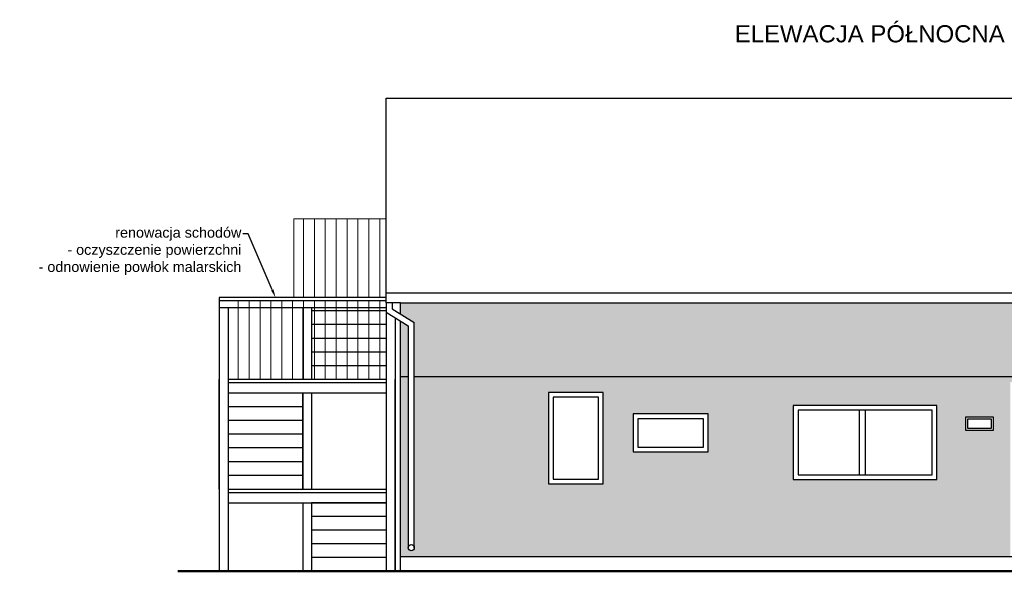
# Model space of a CAD drawing. Header units: metres. Extents: x 158874 to 185002, y -166493 to -154354.
# Tile 4 of 95: x 165203 to 166640, y -162694 to -161889. Entities that reach past the tile are written whole.
import ezdxf
from ezdxf import colors
from ezdxf.entities.mleader import LeaderData, LeaderLine
from ezdxf.math import Vec2, Vec3

# ---------------------------------------------------------------- set-up
doc = ezdxf.new("R2010")
doc.units = ezdxf.units.M
for name, color, linetype, lineweight in [('cienka25', 5, 'Continuous', 25), ('gruba50', 7, 'Continuous', 50), ('Wymiarowanie', 1, 'Continuous', 9), ('wymiarowanie9', 1, 'Continuous', 9)]:
    doc.layers.add(name, color=color, linetype=linetype, lineweight=lineweight)
doc.styles.add('Opisowy', font='arial.ttf')
doc.styles.get("Standard").update_dxf_attribs({"font": 'arial.ttf'})

msp = doc.modelspace()

# ---------------------------------------------------------------- hatches: boundary and pattern name
at = {"layer": 'wymiarowanie9', "ltscale": 0.2}
h = msp.add_hatch(dxfattribs=at)
h.set_pattern_fill('ANSI31', color=0, scale=5, angle=45)
h.set_pattern_definition([(90, (-2372.055, -7846.555), (-15.875, 0), [])])
h.paths.add_polyline_path([(165603, -162179.5), (165737.6, -162179.5), (165737.6, -162294.5), (165603, -162294.5)])
h = msp.add_hatch(dxfattribs=at)
h.set_pattern_fill('ANSI31', color=0, scale=5, angle=45)
h.set_pattern_definition([(90, (-2372.055, -7966.154), (-15.875, 0), [])])
h.paths.add_polyline_path([(165507, -162309.5), (165507, -162299.1), (165738, -162299.5), (165738, -162414.1), (165507, -162414.1)])
at = {"layer": 'wymiarowanie9', "ltscale": 0.2, "transparency": 33554508}
h = msp.add_hatch(color=8, dxfattribs=at)
h.dxf.hatch_style = 1
h.paths.add_polyline_path([(167136.1, -162330.9), (167160.2, -162316), (167160.2, -162302.1), (167156.2, -162302.1), (165758.6, -162302.1), (165758.6, -162318.5), (165778.8, -162330.9), (165778.8, -162409.9), (167136.1, -162409.9)])
h.paths.add_polyline_path([(166648.2, -162472.7), (166648.2, -162417.7), (166748.2, -162417.7), (166748.2, -162472.7), (166748.2, -162672.7), (166965.2, -162672.7), (166965.2, -162472.7), (167065.2, -162472.7), (167065.2, -162672.7), (167153.2, -162672.7), (167153.2, -162411.8), (167145.1, -162416.3), (167145.1, -162659.6, -1), (167136.1, -162659.6), (167136.1, -162409.9), (165778.8, -162409.9), (165778.8, -162659.6, -1), (165769.8, -162659.6), (165769.8, -162409.9), (165758.6, -162409.9), (165758.6, -162672.7), (166648.2, -162672.7)])
h.paths.add_polyline_path([(166541.3, -162560.3), (166331.8, -162560.3), (166331.8, -162452), (166541.3, -162452)], flags=16)
h.paths.add_polyline_path([(166534.3, -162553.3), (166338.8, -162553.3), (166338.8, -162459), (166534.3, -162459)], flags=0)
h.paths.add_polyline_path([(166583.4, -162488.7), (166583.4, -162468.7), (166623.4, -162468.7), (166623.4, -162488.7)], flags=16)
h.paths.add_polyline_path([(166586.4, -162485.7), (166586.4, -162471.7), (166620.4, -162471.7), (166620.4, -162485.7)], flags=0)
h.paths.add_polyline_path([(166901, -162488.7), (166901, -162468.7), (166941, -162468.7), (166941, -162488.7)], flags=16)
h.paths.add_polyline_path([(166904, -162485.7), (166904, -162471.7), (166938, -162471.7), (166938, -162485.7)], flags=0)
h.paths.add_polyline_path([(166207.7, -162519.8), (166098.1, -162519.8), (166098.1, -162464.5), (166207.7, -162464.5)], flags=16)
h.paths.add_polyline_path([(166200.7, -162512.8), (166105.1, -162512.8), (166105.1, -162471.5), (166200.7, -162471.5)], flags=0)
h.paths.add_polyline_path([(166054.4, -162566.6), (165974.6, -162566.6), (165974.6, -162433), (166054.4, -162433)], flags=16)
h.paths.add_polyline_path([(166047.4, -162559.6), (165981.6, -162559.6), (165981.6, -162440), (166047.4, -162440)], flags=0)
h.paths.add_polyline_path([(167160.2, -162326.6), (167145.1, -162336), (167145.1, -162409.9), (167156.6, -162409.9), (167160.2, -162407.9)], flags=17)
h.paths.add_polyline_path([(165769.8, -162336), (165758.6, -162329.1), (165758.6, -162409.9), (165769.8, -162409.9)], flags=0)
h = msp.add_hatch(color=8, dxfattribs=at)
h.dxf.hatch_style = 1
h.paths.add_polyline_path([(165769.8, -162336), (165758.6, -162329.1), (165758.6, -162409.9), (165769.8, -162409.9)])

# ---------------------------------------------------------------- linework, layer by layer
at = {"layer": 'cienka25', "color": 0, "ltscale": 0.2}
for p, q in [((165737.6, -162302.1), (165737.6, -162003.7)), ((165737.6, -162003.7), (167185.2, -162003.7)), ((165494, -162294.5), (165494, -162694.1)), ((165737.6, -162294.5), (165494, -162294.5)), ((165737.6, -162299.5), (165494, -162299.5)), ((165758.6, -162302.1), (165737.6, -162302.1)), ((165737.6, -162302.1), (165737.6, -162316.1)), ((165746.6, -162302.1), (165746.6, -162311.1)), ((165758.6, -162318.5), (165758.6, -162302.1)), ((165758.6, -162302.1), (167185.2, -162302.1)), ((165737.6, -162309.5), (165494, -162309.5)), ((165507, -162309.5), (165507, -162694.1)), ((165616, -162309.5), (165616, -162414.1)), ((165629, -162309.5), (165629, -162314.1)), ((165629, -162309.5), (165629, -162414.1)), ((165737.6, -162314.1), (165629, -162314.1)), ((165629, -162314.1), (165629, -162334.1)), ((165737.6, -162316.1), (165769.8, -162336)), ((165738, -162316.3), (165738, -162694.1)), ((165746.6, -162311.1), (165778.8, -162330.9)), ((165751, -162324.4), (165751, -162694.1)), ((165758.6, -162694.1), (165758.6, -162329.1)), ((165778.8, -162659.6), (165778.8, -162330.9)), ((165738, -162334.1), (165629, -162334.1)), ((165629, -162334.1), (165629, -162354.1)), ((165751, -162334.1), (165751, -162354.1)), ((165769.8, -162336), (165769.8, -162659.6)), ((165738, -162354.1), (165629, -162354.1)), ((165629, -162354.1), (165629, -162374.1)), ((165751, -162354.1), (165751, -162374.1)), ((165738, -162374.1), (165629, -162374.1)), ((165629, -162374.1), (165629, -162394.1)), ((165751, -162374.1), (165751, -162394.1)), ((165738, -162394.1), (165629, -162394.1)), ((165629, -162394.1), (165629, -162414.1)), ((165751, -162394.1), (165751, -162414.1)), ((165494, -162574.1), (165494, -162414.1)), ((165738, -162414.1), (165507, -162414.1)), ((165616, -162414.1), (165507, -162414.1)), ((165738, -162419.1), (165507, -162419.1)), ((165616, -162419.1), (165507, -162419.1)), ((165738, -162414.1), (165629, -162414.1)), ((165751, -162694.1), (165751, -162414.1)), ((165758.6, -162409.9), (165769.8, -162409.9)), ((165778.8, -162409.9), (167160.2, -162409.9)), ((165738, -162434.1), (165507, -162434.1)), ((165616, -162434.1), (165507, -162434.1)), ((165616, -162454.1), (165616, -162434.1)), ((165616, -162434.1), (165616, -162574.1)), ((165629, -162434.1), (165629, -162574.1)), ((165616, -162454.1), (165507, -162454.1)), ((165616, -162474.1), (165616, -162454.1)), ((166427.8, -162459), (166427.8, -162553.3)), ((166436.4, -162459), (166436.4, -162553.3)), ((165616, -162474.1), (165507, -162474.1)), ((165616, -162494.1), (165616, -162474.1)), ((166583.4, -162488.7), (166583.4, -162468.7)), ((166583.4, -162468.7), (166623.4, -162468.7)), ((166586.4, -162485.7), (166586.4, -162471.7)), ((166586.4, -162471.7), (166620.4, -162471.7)), ((166620.4, -162471.7), (166620.4, -162485.7)), ((166623.4, -162468.7), (166623.4, -162488.7)), ((166623.4, -162488.7), (166583.4, -162488.7)), ((166620.4, -162485.7), (166586.4, -162485.7)), ((165616, -162494.1), (165507, -162494.1)), ((165616, -162514.1), (165616, -162494.1)), ((165616, -162514.1), (165507, -162514.1)), ((165616, -162534.1), (165616, -162514.1)), ((165616, -162534.1), (165507, -162534.1)), ((165616, -162554.1), (165616, -162534.1)), ((165616, -162554.1), (165507, -162554.1)), ((165616, -162574.1), (165616, -162554.1)), ((165507, -162574.1), (165738, -162574.1)), ((165507, -162579.1), (165738, -162579.1)), ((165507, -162594.1), (165738, -162594.1)), ((165616, -162594.1), (165616, -162694.1)), ((165738, -162594.1), (165629, -162594.1)), ((165629, -162594.1), (165629, -162614.1)), ((165629, -162594.1), (165629, -162694.1)), ((165738, -162614.1), (165629, -162614.1)), ((165629, -162614.1), (165629, -162634.1)), ((165738, -162634.1), (165629, -162634.1)), ((165629, -162634.1), (165629, -162654.1)), ((165738, -162654.1), (165629, -162654.1)), ((165629, -162654.1), (165629, -162674.1)), ((165738, -162674.1), (165629, -162674.1)), ((165629, -162674.1), (165629, -162694.1)), ((165758.6, -162672.7), (167153.2, -162672.7))]:
    msp.add_line(p, q, dxfattribs=at)
for points in [[(167185.2, -162288.3), (165737.6, -162288.3)], [(165974.6, -162433), (165974.6, -162566.6), (166054.4, -162566.6), (166054.4, -162433), (165974.6, -162433)], [(166331.8, -162560.3), (166541.3, -162560.3), (166541.3, -162452), (166331.8, -162452), (166331.8, -162560.3)], [(166098.1, -162464.5), (166098.1, -162519.8), (166207.7, -162519.8), (166207.7, -162464.5), (166098.1, -162464.5)]]:
    msp.add_lwpolyline(points, dxfattribs=at)
for points in [[(165981.6, -162440), (165981.6, -162559.6), (166047.4, -162559.6), (166047.4, -162440)], [(166338.8, -162553.3), (166534.3, -162553.3), (166534.3, -162459), (166338.8, -162459)], [(166105.1, -162471.5), (166105.1, -162512.8), (166200.7, -162512.8), (166200.7, -162471.5)]]:
    msp.add_lwpolyline(points, close=True, dxfattribs=at)
msp.add_circle((165774.3, -162659.6), 4.51, dxfattribs=at)
at = {"layer": 'gruba50', "color": 0, "ltscale": 0.2}
msp.add_line((165433.7, -162694.1), (167361, -162694.1), dxfattribs=at)
at = {"layer": 'wymiarowanie9', "color": 0, "ltscale": 0.2}
for p, q in [((165737.6, -162179.5), (165603, -162179.5)), ((165603, -162179.5), (165603, -162294.5)), ((165737.6, -162299.5), (165494, -162299.1))]:
    msp.add_line(p, q, dxfattribs=at)

# ---------------------------------------------------------------- texts
at = {"layer": 'Wymiarowanie', "color": 0, "insert": (166186, -161897.1), "char_height": 25, "attachment_point": 1, "style": 'Opisowy'}
msp.add_mtext_dynamic_manual_height_columns('\\A1;\\pxqc;ELEWACJA PÓŁNOCNA', width=514.582, gutter_width=20, heights=[0], dxfattribs=at)

# ---------------------------------------------------------------- leaders
at = {"layer": 'wymiarowanie9', "ltscale": 0.2}
ml = msp.add_multileader_mtext('Standard', dxfattribs=at)
ml.set_content('renowacja schodów\\P- oczyszczenie powierzchni\\P- odnowienie powłok malarskich', color=256)
ml.set_leader_properties()
ml.build(insert=Vec2(0, 0))
ml.multileader.update_dxf_attribs({"arrow_head_size": 12})
ctx = ml.context
ctx.base_point, ctx.char_height, ctx.arrow_head_size, ctx.plane_origin = Vec3(165230.8, -162201.8), 15, 12, Vec3(165224, -162190.1)
ctx.text_align_type = 2
notes = []
notes.append((ctx, [(1, (1, 1, 0), (165536.5, -162201.8), (-1, 0), 8, [(0, [(165576.4, -162294.5)], 0, [])])]))
ctx.mtext.insert, ctx.mtext.alignment, ctx.mtext.flow_direction = Vec3(165526.5, -162192.2), 3, 5
for ctx, leaders in notes:
    for number, flags, end, landing, length, lines in leaders:
        leader = LeaderData()
        leader.index, (leader.has_last_leader_line, leader.has_dogleg_vector, leader.attachment_direction) = number, flags
        leader.last_leader_point, leader.dogleg_vector, leader.dogleg_length = Vec3(end), Vec3(landing), length
        for number, points, colour, breaks in lines:
            line = LeaderLine()
            line.index, line.vertices, line.color, line.breaks = number, Vec3.list(points), colors.encode_raw_color(colour), breaks
            leader.lines.append(line)
        ctx.leaders.append(leader)

doc.saveas('drawing.dxf')
